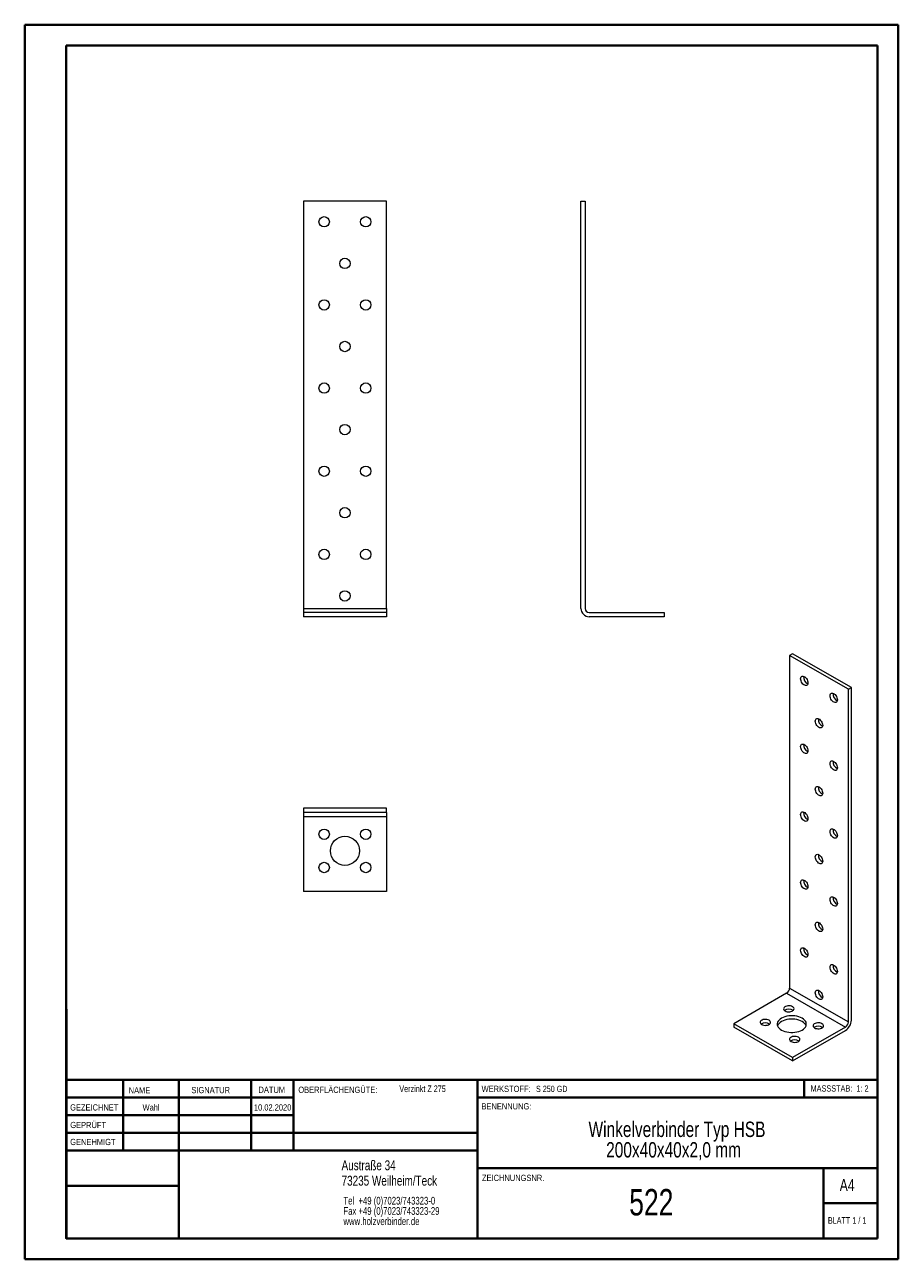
# Model space of a CAD drawing. Header units: millimetres. Extents: x 0 to 210, y 0 to 297.
import ezdxf

# ---------------------------------------------------------------- set-up
doc = ezdxf.new("R2010")
doc.units = ezdxf.units.MM
doc.styles.add('SLDTEXTSTYLE0', font='TXT', dxfattribs={"width": 0.75})
doc.styles.add('SLDTEXTSTYLE1', font='TXT', dxfattribs={"width": 0.681818})
doc.styles.add('SLDTEXTSTYLE2', font='TXT', dxfattribs={"width": 0.7})
doc.styles.add('SLDTEXTSTYLE3', font='TXT', dxfattribs={"width": 0.6875})

# ---------------------------------------------------------------- blocks, each defined once
blk = doc.blocks.new('SW_NOTE_0')
at = {"color": 0, "linetype": 'Continuous', "lineweight": 0, "char_height": 1.8521, "attachment_point": 1, "style": 'SLDTEXTSTYLE0'}
for s, insert in [('Tel  +49 (0)7023/743323-0', (0, 2.39)), ('Fax +49 (0)7023/743323-29', (0, -0.08)), ('www.holzverbinder.de', (0, -2.55))]:
    blk.add_mtext(s, dxfattribs=dict(at, insert=insert))
blk = doc.blocks.new('SW_NOTE_1')
at = {"color": 0, "linetype": 'Continuous', "lineweight": 0, "char_height": 3.7042, "attachment_point": 2, "style": 'SLDTEXTSTYLE0'}
for s, insert in [('Winkelverbinder Typ HSB', (28.82, 4.77)), ('200x40x40x2,0 mm', (28, -0.16))]:
    blk.add_mtext(s, dxfattribs=dict(at, insert=insert))

msp = doc.modelspace()

# ---------------------------------------------------------------- linework, layer by layer
at = {"color": 7, "linetype": 'Continuous', "lineweight": 40}
for p, q in [((0.08, 0.21), (0.08, 297.21)), ((0.08, 297.21), (210.08, 297.21)), ((210.08, 0.21), (210.08, 297.21)), ((210.08, 292.21), (210.08, 297.21)), ((10.08, 292.21), (205.08, 292.21)), ((10.08, 5.21), (10.08, 292.21)), ((205.08, 5.21), (205.08, 292.21)), ((10.11, 60.37), (10.11, 5.12)), ((205.08, 43.37), (10.11, 43.37)), ((23.71, 43.37), (23.71, 26.37)), ((37.1, 43.37), (37.1, 5.12)), ((54.51, 43.37), (54.51, 26.37)), ((64.71, 26.37), (64.71, 43.37)), ((108.91, 43.37), (108.91, 5.12)), ((187.47, 39.12), (187.47, 43.37)), ((64.71, 39.1), (10.11, 39.1)), ((205.08, 39.12), (108.91, 39.12)), ((64.71, 34.87), (10.11, 34.87)), ((108.91, 30.62), (10.11, 30.62)), ((108.91, 26.37), (10.11, 26.37)), ((108.91, 22.12), (205.08, 22.12)), ((192.08, 5.21), (192.08, 22.21)), ((37.1, 17.87), (10.11, 17.87)), ((10.11, 13.71), (10.08, 13.71)), ((205.08, 13.71), (192.08, 13.71)), ((10.11, 9.46), (10.08, 9.46)), ((10.08, 5.21), (205.08, 5.21)), ((205.08, 5.21), (180.99, 5.21)), ((0.08, 0.21), (210.08, 0.21))]:
    msp.add_line(p, q, dxfattribs=at)
at = {"color": 7, "linetype": 'Continuous', "lineweight": 15}
for p, q in [((87.06, 254.8), (67.06, 254.8)), ((67.06, 254.8), (67.06, 156.8)), ((87.06, 156.8), (87.06, 254.8)), ((133.79, 156.8), (133.79, 254.8)), ((133.79, 254.8), (134.79, 254.8)), ((134.79, 254.8), (134.79, 156.8)), ((67.06, 156.8), (87.06, 156.8)), ((67.06, 156.8), (67.06, 155.8)), ((87.06, 155.8), (67.06, 155.8)), ((67.06, 155.8), (67.06, 154.8)), ((87.06, 154.8), (67.06, 154.8)), ((87.06, 156.8), (87.06, 155.8)), ((87.06, 155.8), (87.06, 154.8)), ((135.79, 155.8), (153.79, 155.8)), ((153.79, 154.8), (135.79, 154.8)), ((153.79, 155.8), (153.79, 154.8)), ((184.65, 145.9), (183.95, 145.49)), ((198.8, 137.74), (184.65, 145.9)), ((183.95, 145.49), (183.95, 65.47)), ((198.09, 137.33), (183.95, 145.49)), ((198.09, 137.33), (198.8, 137.74)), ((198.09, 57.31), (198.09, 137.33)), ((198.8, 57.72), (198.8, 137.74)), ((67.06, 108.72), (67.06, 107.72)), ((87.06, 108.72), (67.06, 108.72)), ((87.06, 107.72), (67.06, 107.72)), ((67.06, 107.72), (67.06, 106.72)), ((87.06, 107.72), (87.06, 108.72)), ((87.06, 107.72), (87.06, 106.72)), ((67.06, 106.72), (87.06, 106.72)), ((67.06, 106.72), (67.06, 88.72)), ((87.06, 106.72), (87.06, 88.72)), ((87.06, 88.72), (67.06, 88.72)), ((183.95, 65.47), (198.09, 57.31)), ((183.24, 64.25), (170.51, 56.9)), ((183.24, 64.25), (197.38, 56.08)), ((184.65, 48.74), (170.51, 56.9)), ((170.51, 56.9), (170.51, 56.08)), ((184.65, 47.92), (170.51, 56.08)), ((197.38, 56.08), (184.65, 48.74)), ((184.65, 47.92), (197.38, 55.27)), ((184.65, 48.74), (184.65, 47.92))]:
    msp.add_line(p, q, dxfattribs=at)
at = {"color": 7, "linetype": 'Continuous', "lineweight": 0}
for p, q in [((64.71, 39.12), (10.11, 39.12)), ((23.71, 5.21), (23.71, 5.12)), ((54.51, 5.21), (54.51, 5.12))]:
    msp.add_line(p, q, dxfattribs=at)
at = {"color": 7, "linetype": 'Continuous', "lineweight": 15, "flags": 128}
for points in [[(188.37, 138.86), (188.34, 138.63), (188.26, 138.44), (188.14, 138.31), (187.98, 138.24), (187.8, 138.24), (187.59, 138.3), (187.38, 138.42), (187.17, 138.6), (186.98, 138.82), (186.82, 139.08), (186.7, 139.35), (186.62, 139.62), (186.6, 139.88), (186.62, 140.11), (186.7, 140.3), (186.82, 140.43), (186.98, 140.5), (187.17, 140.51), (187.38, 140.45), (187.59, 140.32), (187.8, 140.14), (187.98, 139.92), (188.14, 139.67), (188.26, 139.39), (188.34, 139.12), (188.37, 138.86)], [(195.44, 134.78), (195.41, 134.55), (195.34, 134.36), (195.21, 134.23), (195.06, 134.16), (194.87, 134.15), (194.66, 134.21), (194.45, 134.34), (194.24, 134.52), (194.05, 134.74), (193.89, 134.99), (193.77, 135.27), (193.7, 135.54), (193.67, 135.8), (193.7, 136.03), (193.77, 136.21), (193.89, 136.35), (194.05, 136.42), (194.24, 136.42), (194.45, 136.36), (194.66, 136.24), (194.87, 136.06), (195.06, 135.84), (195.21, 135.58), (195.34, 135.31), (195.41, 135.04), (195.44, 134.78)], [(191.9, 128.65), (191.88, 128.42), (191.8, 128.24), (191.68, 128.11), (191.52, 128.03), (191.33, 128.03), (191.12, 128.09), (190.91, 128.21), (190.7, 128.39), (190.52, 128.61), (190.36, 128.87), (190.24, 129.14), (190.16, 129.42), (190.13, 129.67), (190.16, 129.9), (190.24, 130.09), (190.36, 130.22), (190.52, 130.29), (190.7, 130.3), (190.91, 130.24), (191.12, 130.12), (191.33, 129.94), (191.52, 129.71), (191.68, 129.46), (191.8, 129.19), (191.88, 128.91), (191.9, 128.65)], [(188.37, 122.53), (188.34, 122.3), (188.26, 122.11), (188.14, 121.98), (187.98, 121.91), (187.8, 121.9), (187.59, 121.96), (187.38, 122.09), (187.17, 122.27), (186.98, 122.49), (186.82, 122.74), (186.7, 123.02), (186.62, 123.29), (186.6, 123.55), (186.62, 123.78), (186.7, 123.97), (186.82, 124.1), (186.98, 124.17), (187.17, 124.17), (187.38, 124.11), (187.59, 123.99), (187.8, 123.81), (187.98, 123.59), (188.14, 123.33), (188.26, 123.06), (188.34, 122.79), (188.37, 122.53)], [(195.44, 118.45), (195.41, 118.22), (195.34, 118.03), (195.21, 117.9), (195.06, 117.83), (194.87, 117.82), (194.66, 117.88), (194.45, 118.01), (194.24, 118.18), (194.05, 118.41), (193.89, 118.66), (193.77, 118.94), (193.7, 119.21), (193.67, 119.47), (193.7, 119.7), (193.77, 119.88), (193.89, 120.02), (194.05, 120.09), (194.24, 120.09), (194.45, 120.03), (194.66, 119.91), (194.87, 119.73), (195.06, 119.51), (195.21, 119.25), (195.34, 118.98), (195.41, 118.71), (195.44, 118.45)], [(191.9, 112.32), (191.88, 112.09), (191.8, 111.91), (191.68, 111.77), (191.52, 111.7), (191.33, 111.7), (191.12, 111.76), (190.91, 111.88), (190.7, 112.06), (190.52, 112.28), (190.36, 112.54), (190.24, 112.81), (190.16, 113.08), (190.13, 113.34), (190.16, 113.57), (190.24, 113.76), (190.36, 113.89), (190.52, 113.96), (190.7, 113.97), (190.91, 113.91), (191.12, 113.78), (191.33, 113.61), (191.52, 113.38), (191.68, 113.13), (191.8, 112.86), (191.88, 112.58), (191.9, 112.32)], [(188.37, 106.2), (188.34, 105.97), (188.26, 105.78), (188.14, 105.65), (187.98, 105.58), (187.8, 105.57), (187.59, 105.63), (187.38, 105.76), (187.17, 105.94), (186.98, 106.16), (186.82, 106.41), (186.7, 106.69), (186.62, 106.96), (186.6, 107.22), (186.62, 107.45), (186.7, 107.64), (186.82, 107.77), (186.98, 107.84), (187.17, 107.84), (187.38, 107.78), (187.59, 107.66), (187.8, 107.48), (187.98, 107.26), (188.14, 107), (188.26, 106.73), (188.34, 106.46), (188.37, 106.2)], [(195.44, 102.12), (195.41, 101.89), (195.34, 101.7), (195.21, 101.57), (195.06, 101.5), (194.87, 101.49), (194.66, 101.55), (194.45, 101.68), (194.24, 101.85), (194.05, 102.08), (193.89, 102.33), (193.77, 102.6), (193.7, 102.88), (193.67, 103.14), (193.7, 103.37), (193.77, 103.55), (193.89, 103.69), (194.05, 103.76), (194.24, 103.76), (194.45, 103.7), (194.66, 103.58), (194.87, 103.4), (195.06, 103.18), (195.21, 102.92), (195.34, 102.65), (195.41, 102.38), (195.44, 102.12)], [(191.9, 95.99), (191.88, 95.76), (191.8, 95.58), (191.68, 95.44), (191.52, 95.37), (191.33, 95.37), (191.12, 95.43), (190.91, 95.55), (190.7, 95.73), (190.52, 95.95), (190.36, 96.21), (190.24, 96.48), (190.16, 96.75), (190.13, 97.01), (190.16, 97.24), (190.24, 97.43), (190.36, 97.56), (190.52, 97.63), (190.7, 97.64), (190.91, 97.58), (191.12, 97.45), (191.33, 97.28), (191.52, 97.05), (191.68, 96.8), (191.8, 96.52), (191.88, 96.25), (191.9, 95.99)], [(188.37, 89.87), (188.34, 89.64), (188.26, 89.45), (188.14, 89.32), (187.98, 89.25), (187.8, 89.24), (187.59, 89.3), (187.38, 89.43), (187.17, 89.6), (186.98, 89.83), (186.82, 90.08), (186.7, 90.36), (186.62, 90.63), (186.6, 90.89), (186.62, 91.12), (186.7, 91.3), (186.82, 91.44), (186.98, 91.51), (187.17, 91.51), (187.38, 91.45), (187.59, 91.33), (187.8, 91.15), (187.98, 90.93), (188.14, 90.67), (188.26, 90.4), (188.34, 90.13), (188.37, 89.87)], [(195.44, 85.79), (195.41, 85.56), (195.34, 85.37), (195.21, 85.24), (195.06, 85.17), (194.87, 85.16), (194.66, 85.22), (194.45, 85.34), (194.24, 85.52), (194.05, 85.75), (193.89, 86), (193.77, 86.27), (193.7, 86.55), (193.67, 86.81), (193.7, 87.04), (193.77, 87.22), (193.89, 87.35), (194.05, 87.43), (194.24, 87.43), (194.45, 87.37), (194.66, 87.25), (194.87, 87.07), (195.06, 86.85), (195.21, 86.59), (195.34, 86.32), (195.41, 86.04), (195.44, 85.79)], [(191.9, 79.66), (191.88, 79.43), (191.8, 79.25), (191.68, 79.11), (191.52, 79.04), (191.33, 79.04), (191.12, 79.1), (190.91, 79.22), (190.7, 79.4), (190.52, 79.62), (190.36, 79.88), (190.24, 80.15), (190.16, 80.42), (190.13, 80.68), (190.16, 80.91), (190.24, 81.1), (190.36, 81.23), (190.52, 81.3), (190.7, 81.31), (190.91, 81.25), (191.12, 81.12), (191.33, 80.95), (191.52, 80.72), (191.68, 80.47), (191.8, 80.19), (191.88, 79.92), (191.9, 79.66)], [(188.37, 73.54), (188.34, 73.31), (188.26, 73.12), (188.14, 72.99), (187.98, 72.92), (187.8, 72.91), (187.59, 72.97), (187.38, 73.1), (187.17, 73.27), (186.98, 73.5), (186.82, 73.75), (186.7, 74.02), (186.62, 74.3), (186.6, 74.56), (186.62, 74.79), (186.7, 74.97), (186.82, 75.11), (186.98, 75.18), (187.17, 75.18), (187.38, 75.12), (187.59, 75), (187.8, 74.82), (187.98, 74.6), (188.14, 74.34), (188.26, 74.07), (188.34, 73.8), (188.37, 73.54)], [(195.44, 69.45), (195.41, 69.23), (195.34, 69.04), (195.21, 68.91), (195.06, 68.84), (194.87, 68.83), (194.66, 68.89), (194.45, 69.01), (194.24, 69.19), (194.05, 69.42), (193.89, 69.67), (193.77, 69.94), (193.7, 70.22), (193.67, 70.48), (193.7, 70.7), (193.77, 70.89), (193.89, 71.02), (194.05, 71.1), (194.24, 71.1), (194.45, 71.04), (194.66, 70.92), (194.87, 70.74), (195.06, 70.52), (195.21, 70.26), (195.34, 69.99), (195.41, 69.71), (195.44, 69.45)], [(191.9, 63.33), (191.88, 63.1), (191.8, 62.91), (191.68, 62.78), (191.52, 62.71), (191.33, 62.71), (191.12, 62.77), (190.91, 62.89), (190.7, 63.07), (190.52, 63.29), (190.36, 63.55), (190.24, 63.82), (190.16, 64.09), (190.13, 64.35), (190.16, 64.58), (190.24, 64.77), (190.36, 64.9), (190.52, 64.97), (190.7, 64.98), (190.91, 64.92), (191.12, 64.79), (191.33, 64.61), (191.52, 64.39), (191.68, 64.14), (191.8, 63.86), (191.88, 63.59), (191.9, 63.33)], [(182.89, 59.96), (183.12, 59.86), (183.4, 59.78), (183.69, 59.75), (184, 59.76), (184.28, 59.81), (184.54, 59.9), (184.75, 60.03), (184.91, 60.18), (185, 60.34), (185.02, 60.52), (184.96, 60.69), (184.84, 60.85), (184.65, 60.98), (184.42, 61.09), (184.14, 61.16), (183.85, 61.19), (183.54, 61.18), (183.26, 61.13), (183, 61.04), (182.79, 60.92), (182.63, 60.77), (182.54, 60.6), (182.52, 60.43), (182.58, 60.26), (182.7, 60.1), (182.89, 59.96)], [(177.23, 56.7), (177.47, 56.59), (177.74, 56.52), (178.04, 56.49), (178.34, 56.5), (178.63, 56.55), (178.88, 56.64), (179.1, 56.76), (179.25, 56.91), (179.34, 57.08), (179.36, 57.25), (179.31, 57.42), (179.18, 57.58), (179, 57.72), (178.76, 57.82), (178.49, 57.9), (178.19, 57.93), (177.89, 57.92), (177.6, 57.87), (177.34, 57.78), (177.13, 57.65), (176.97, 57.5), (176.88, 57.34), (176.87, 57.16), (176.92, 56.99), (177.04, 56.83), (177.23, 56.7)], [(182, 55.37), (182.38, 55.18), (182.8, 55.03), (183.25, 54.91), (183.73, 54.82), (184.23, 54.78), (184.73, 54.78), (185.22, 54.82), (185.7, 54.91), (186.15, 55.03), (186.57, 55.18), (186.95, 55.37), (187.28, 55.59), (187.55, 55.83), (187.76, 56.09), (187.9, 56.37), (187.97, 56.65), (187.97, 56.94), (187.9, 57.23), (187.76, 57.5), (187.55, 57.77), (187.28, 58.01), (186.95, 58.23), (186.57, 58.42), (186.15, 58.57), (185.7, 58.69), (185.22, 58.77), (184.73, 58.81), (184.23, 58.81), (183.73, 58.77), (183.25, 58.69), (182.8, 58.57), (182.38, 58.42), (182, 58.23), (181.68, 58.01), (181.41, 57.77), (181.2, 57.5), (181.06, 57.23), (180.99, 56.94), (180.99, 56.65), (181.06, 56.37), (181.2, 56.09), (181.41, 55.83), (181.68, 55.59), (182, 55.37)], [(187.9, 56.39), (187.9, 56.41), (187.76, 56.69), (187.55, 56.95), (187.28, 57.19), (186.95, 57.41), (186.57, 57.6), (186.15, 57.76), (185.7, 57.88), (185.22, 57.96), (184.73, 58), (184.23, 58), (183.73, 57.96), (183.25, 57.88), (182.8, 57.76), (182.38, 57.6), (182, 57.41), (181.68, 57.19), (181.41, 56.95), (181.2, 56.69), (181.06, 56.41), (181.05, 56.39)], [(189.96, 55.88), (190.19, 55.77), (190.47, 55.7), (190.77, 55.67), (191.07, 55.68), (191.35, 55.73), (191.61, 55.82), (191.83, 55.95), (191.98, 56.09), (192.07, 56.26), (192.09, 56.43), (192.03, 56.61), (191.91, 56.76), (191.72, 56.9), (191.49, 57.01), (191.21, 57.08), (190.92, 57.11), (190.62, 57.1), (190.33, 57.05), (190.07, 56.96), (189.86, 56.84), (189.7, 56.69), (189.61, 56.52), (189.59, 56.35), (189.65, 56.18), (189.77, 56.02), (189.96, 55.88)], [(184.3, 52.61), (184.54, 52.51), (184.81, 52.44), (185.11, 52.4), (185.41, 52.42), (185.7, 52.47), (185.96, 52.56), (186.17, 52.68), (186.32, 52.83), (186.41, 52.99), (186.43, 53.17), (186.38, 53.34), (186.25, 53.5), (186.07, 53.64), (185.83, 53.74), (185.56, 53.81), (185.26, 53.85), (184.96, 53.83), (184.67, 53.78), (184.41, 53.69), (184.2, 53.57), (184.04, 53.42), (183.95, 53.26), (183.94, 53.08), (183.99, 52.91), (184.11, 52.75), (184.3, 52.61)]]:
    msp.add_lwpolyline(points, dxfattribs=at)
at = {"color": 7, "linetype": 'Continuous', "lineweight": 15}
for centre, radius in [((72.06, 249.8), 1.25), ((82.06, 249.8), 1.25), ((77.06, 239.8), 1.25), ((72.06, 229.8), 1.25), ((82.06, 229.8), 1.25), ((77.06, 219.8), 1.25), ((72.06, 209.8), 1.25), ((82.06, 209.8), 1.25), ((77.06, 199.8), 1.25), ((72.06, 189.8), 1.25), ((82.06, 189.8), 1.25), ((77.06, 179.8), 1.25), ((72.06, 169.8), 1.25), ((82.06, 169.8), 1.25), ((77.06, 159.8), 1.25), ((72.06, 102.47), 1.25), ((77.06, 98.47), 3.5), ((82.06, 102.47), 1.25), ((72.06, 94.47), 1.25), ((82.06, 94.47), 1.25)]:
    msp.add_circle(centre, radius, dxfattribs=at)
for centre, radius, start, end in [((135.79, 156.8), 2, 180, 270), ((135.79, 156.8), 1, 180, 270), ((189.09, 140.3), 1.78, 174.5542, 245.4404), ((196.16, 136.22), 1.78, 174.5542, 245.4404), ((192.63, 130.09), 1.78, 174.5542, 245.4404), ((189.09, 123.97), 1.78, 174.5542, 245.4404), ((196.16, 119.89), 1.78, 174.5542, 245.4404), ((192.63, 113.76), 1.78, 174.5542, 245.4404), ((189.09, 107.64), 1.78, 174.5542, 245.4404), ((196.16, 103.55), 1.78, 174.5542, 245.4404), ((192.63, 97.43), 1.78, 174.5542, 245.4404), ((189.09, 91.31), 1.78, 174.5542, 245.4404), ((196.16, 87.22), 1.78, 174.5542, 245.4404), ((192.63, 81.1), 1.78, 174.5542, 245.4404), ((189.09, 74.98), 1.78, 174.5542, 245.4404), ((196.16, 70.89), 1.78, 174.5542, 245.4404), ((182.41, 65.54), 1.54, 302.6055, 357.3945), ((192.63, 64.77), 1.78, 174.5542, 245.4404), ((183.77, 58.62), 1.78, 54.5689, 125.4311), ((178.11, 55.35), 1.78, 54.5689, 125.4311), ((195.73, 57.86), 3.07, 302.6055, 357.3945), ((196.55, 57.38), 1.54, 302.6055, 357.3945), ((190.84, 54.53), 1.78, 54.5689, 125.4311), ((185.18, 51.27), 1.78, 54.5689, 125.4311)]:
    msp.add_arc(centre, radius, start, end, dxfattribs=at)

# ---------------------------------------------------------------- block references
at = {"color": 7, "linetype": 'Continuous', "lineweight": 0}
for name, p in [('SW_NOTE_1', (128.06, 28.57)), ('SW_NOTE_0', (76.7, 12.85))]:
    msp.add_blockref(name, p, dxfattribs=at)

# ---------------------------------------------------------------- texts
for s, insert, char_height, attachment_point, style in [('NAME', (25.07, 41.62), 1.5, 1, 'SLDTEXTSTYLE0'), ('SIGNATUR', (40.14, 41.68), 1.5, 1, 'SLDTEXTSTYLE0'), ('DATUM', (56.28, 41.74), 1.5, 1, 'SLDTEXTSTYLE0'), ('OBERFLÄCHENGÜTE:', (65.86, 41.74), 1.5, 1, 'SLDTEXTSTYLE0'), ('Verzinkt Z 275', (90.14, 42.03), 1.5875, 1, 'SLDTEXTSTYLE0'), ('WERKSTOFF:', (109.91, 41.96), 1.5, 1, 'SLDTEXTSTYLE0'), ('S 250 GD', (122.99, 41.96), 1.5, 1, 'SLDTEXTSTYLE3'), ('MASSSTAB:  1: 2', (188.99, 42.07), 1.5, 1, 'SLDTEXTSTYLE2'), ('GEZEICHNET', (11, 37.51), 1.5, 1, 'SLDTEXTSTYLE0'), ('Wahl', (30.46, 37.5), 1.499, 2, 'SLDTEXTSTYLE0'), ('10.02.2020', (59.68, 37.5), 1.499, 2, 'SLDTEXTSTYLE0'), ('BENENNUNG:', (109.88, 37.77), 1.5, 1, 'SLDTEXTSTYLE0'), ('GEPRÜFT', (11.03, 33.28), 1.5, 1, 'SLDTEXTSTYLE0'), ('GENEHMIGT', (11.02, 29.19), 1.5, 1, 'SLDTEXTSTYLE0'), ('Austraße 34', (76.25, 24.02), 2.3813, 1, 'SLDTEXTSTYLE0'), ('73235 Weilheim/Teck', (76.25, 20.32), 2.3813, 1, 'SLDTEXTSTYLE0'), ('ZEICHNUNGSNR.', (110, 20.55), 1.5, 1, 'SLDTEXTSTYLE0'), ('A4', (196, 19.52), 2.91, 1, 'SLDTEXTSTYLE0'), ('522', (150.71, 17.12), 6.35, 2, 'SLDTEXTSTYLE0'), ('BLATT 1 / 1', (193.16, 10.36), 1.5875, 1, 'SLDTEXTSTYLE1')]:
    msp.add_mtext(s, dxfattribs=dict(at, insert=insert, char_height=char_height, attachment_point=attachment_point, style=style))

doc.saveas('drawing.dxf')
